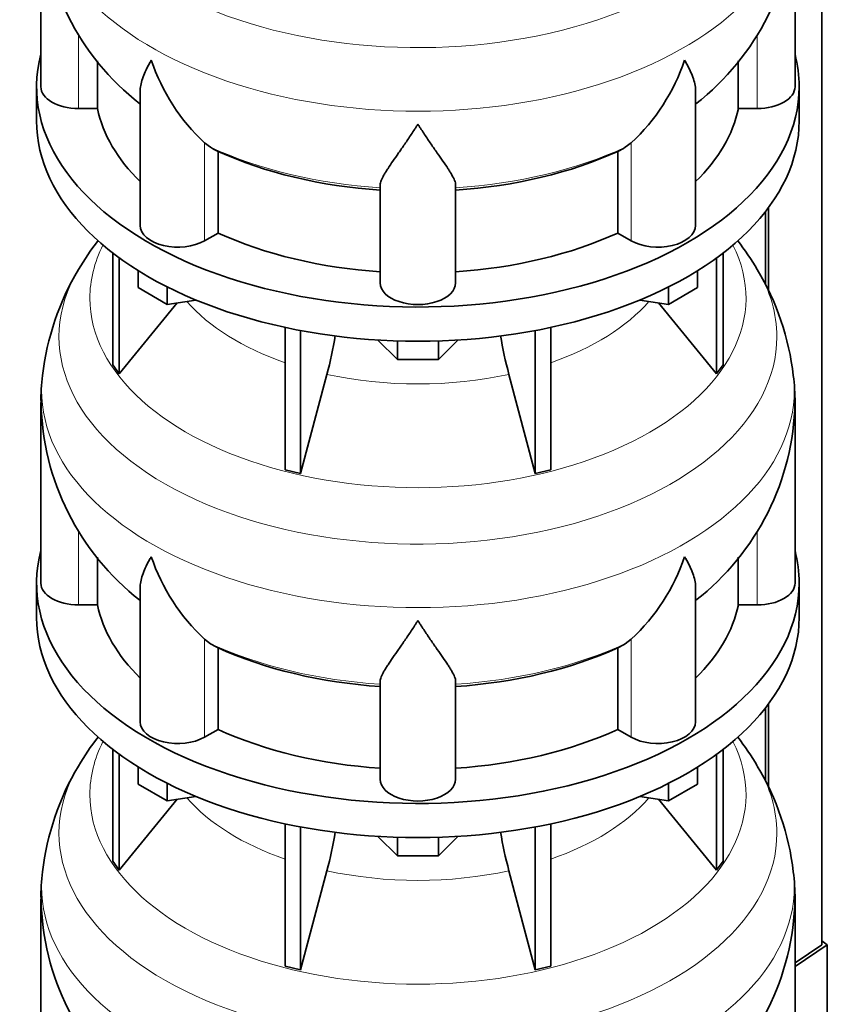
# Model space of a CAD drawing. Header units: millimetres. Extents: x 160 to 756, y -1041 to 1345.
# Tile 5 of 15: x 564 to 756, y -788 to -553. Entities that reach past the tile are written whole.
import ezdxf

# ---------------------------------------------------------------- set-up
doc = ezdxf.new("R2010")
doc.units = ezdxf.units.MM
for name, color, linetype in [('LOW_134-4', 7, 'Continuous'), ('VSI134_DIFFUSORE', 7, 'Continuous'), ('VSI134_TERMINALE', 7, 'Continuous')]:
    doc.layers.add(name, color=color, linetype=linetype)

# ---------------------------------------------------------------- blocks, each defined once
blk = doc.blocks.new('SE4')
at = {"layer": 'LOW_134-4', "color": 7, "linetype": 'Continuous', "lineweight": 35}
for p, q in [((755.04, -773.34), (755.04, -287.18)), ((741.54, -598.47), (741.54, -615.77)), ((742.3, -597.48), (742.3, -617.28)), ((742.3, -715.87), (742.3, -735.67)), ((741.54, -716.86), (741.54, -734.16))]:
    blk.add_line(p, q, dxfattribs=at)
at = {"layer": 'VSI134_DIFFUSORE', "color": 7, "linetype": 'Continuous', "lineweight": 35}
for p, q in [((568.62, -525.61), (568.62, -568.67)), ((748.62, -568.67), (748.62, -525.61)), ((582.14, -573.86), (582.14, -562.5)), ((735.09, -562.47), (735.09, -573.86)), ((567.62, -568.67), (567.62, -576.83)), ((592.34, -569.6), (592.34, -601.74)), ((724.89, -601.74), (724.89, -569.6)), ((749.62, -576.83), (749.62, -568.67)), ((577.62, -573.86), (582.14, -573.86)), ((735.09, -573.86), (739.62, -573.86)), ((609.13, -583.11), (607.7, -582.06)), ((709.53, -582.06), (708.11, -583.11)), ((610.91, -603.56), (610.91, -584.08)), ((706.33, -584.08), (706.33, -603.56)), ((649.62, -615.43), (649.62, -592.09)), ((667.62, -615.43), (667.62, -592.09)), ((607.7, -605.41), (610.91, -603.56)), ((706.33, -603.56), (709.53, -605.41)), ((585.79, -608.33), (585.79, -635.01)), ((587.32, -609.48), (587.32, -637.15)), ((729.91, -609.48), (729.91, -637.15)), ((731.44, -608.33), (731.44, -635.01)), ((591.86, -616.59), (591.86, -612.54)), ((725.37, -616.59), (725.37, -612.54)), ((598.8, -620.6), (591.86, -616.59)), ((598.8, -620.6), (598.8, -616.43)), ((718.43, -620.6), (718.43, -616.43)), ((725.37, -616.59), (718.43, -620.6)), ((605.62, -619.54), (598.8, -620.6)), ((718.43, -620.6), (711.61, -619.54)), ((587.32, -637.15), (601.18, -620.23)), ((716.05, -620.23), (729.91, -637.15)), ((626.92, -626.08), (626.92, -660.01)), ((630.61, -626.82), (630.61, -660.89)), ((686.62, -626.82), (686.62, -660.89)), ((690.31, -626.08), (690.31, -660.01)), ((653.71, -633.73), (649.06, -629.08)), ((653.71, -633.73), (653.71, -629.3)), ((668.17, -629.08), (663.52, -633.73)), ((663.52, -633.73), (663.52, -629.3)), ((663.52, -633.73), (653.71, -633.73)), ((585.79, -635.01), (587.32, -637.15)), ((729.91, -637.15), (731.44, -635.01)), ((630.61, -660.89), (636.89, -637.27)), ((680.34, -637.27), (686.62, -660.89)), ((568.62, -644), (568.62, -687.06)), ((748.62, -687.06), (748.62, -644)), ((626.92, -660.01), (630.61, -660.89)), ((686.62, -660.89), (690.31, -660.01)), ((582.14, -692.26), (582.14, -680.89)), ((735.09, -680.86), (735.09, -692.26)), ((567.62, -687.06), (567.62, -695.22)), ((592.34, -687.99), (592.34, -720.13)), ((724.89, -720.13), (724.89, -687.99)), ((749.62, -695.22), (749.62, -687.06)), ((577.62, -692.26), (582.14, -692.26)), ((735.09, -692.26), (739.62, -692.26)), ((609.13, -701.51), (607.7, -700.46)), ((709.53, -700.46), (708.11, -701.51)), ((610.91, -721.95), (610.91, -702.48)), ((706.33, -702.48), (706.33, -721.95)), ((649.62, -733.83), (649.62, -710.48)), ((667.62, -733.83), (667.62, -710.48)), ((607.7, -723.8), (610.91, -721.95)), ((706.33, -721.95), (709.53, -723.8)), ((585.79, -726.73), (585.79, -753.4)), ((587.32, -727.87), (587.32, -755.54)), ((729.91, -727.87), (729.91, -755.54)), ((731.44, -726.73), (731.44, -753.4)), ((591.86, -734.99), (591.86, -730.93)), ((725.37, -734.99), (725.37, -730.93)), ((598.8, -738.99), (591.86, -734.99)), ((598.8, -738.99), (598.8, -734.82)), ((718.43, -738.99), (718.43, -734.82)), ((725.37, -734.99), (718.43, -738.99)), ((587.32, -755.54), (601.18, -738.62)), ((605.62, -737.94), (598.8, -738.99)), ((718.43, -738.99), (711.61, -737.94)), ((716.05, -738.62), (729.91, -755.54)), ((626.92, -744.47), (626.92, -778.4)), ((630.61, -745.21), (630.61, -779.29)), ((686.62, -745.21), (686.62, -779.29)), ((690.31, -744.47), (690.31, -778.4)), ((653.71, -752.12), (649.06, -747.47)), ((653.71, -752.12), (653.71, -747.69)), ((668.17, -747.47), (663.52, -752.12)), ((663.52, -752.12), (663.52, -747.69)), ((585.79, -753.4), (587.32, -755.54)), ((663.52, -752.12), (653.71, -752.12)), ((729.91, -755.54), (731.44, -753.4)), ((630.61, -779.29), (636.89, -755.67)), ((680.34, -755.67), (686.62, -779.29)), ((568.62, -762.4), (568.62, -805.45)), ((748.62, -805.45), (748.62, -762.4)), ((626.92, -778.4), (630.61, -779.29)), ((686.62, -779.29), (690.31, -778.4))]:
    blk.add_line(p, q, dxfattribs=at)
at = {"layer": 'VSI134_DIFFUSORE', "color": 4, "linetype": 'Continuous', "lineweight": 9}
for p, q in [((577.62, -573.86), (577.62, -556.2)), ((739.62, -573.86), (739.62, -556.2)), ((607.7, -605.41), (607.7, -582.06)), ((709.53, -605.41), (709.53, -582.06)), ((577.62, -692.26), (577.62, -674.59)), ((739.62, -692.26), (739.62, -674.59)), ((607.7, -723.8), (607.7, -700.46)), ((709.53, -723.8), (709.53, -700.46))]:
    blk.add_line(p, q, dxfattribs=at)
at = {"layer": 'VSI134_DIFFUSORE', "color": 7, "linetype": 'Continuous', "lineweight": 35}
for centre, radius, start, end in [((629.96, -524.41), 61.31, 181.13, 232.043), ((687.25, -524.34), 61.37, 307.9088, 358.8103), ((640.21, -547.11), 47.73, 198.6373, 227.0857), ((677.03, -547.11), 47.73, 312.9143, 341.3628), ((617.04, -570.72), 14.7, 237.4509, 245.3566), ((700.2, -570.72), 14.7, 294.6434, 302.5491), ((637.26, -647.74), 69.4, 142.3825, 149.2794), ((679.45, -648.13), 70.04, 30.7925, 37.6012), ((631.18, -644.5), 62.52, 148.9914, 173.5914), ((686.22, -644.5), 62.36, 6.4073, 31.1006), ((547.05, -612.96), 93.08, 344.857, 350.6789), ((768.87, -613.17), 91.75, 189.3103, 195.2315), ((604.68, -642.91), 36.03, 171.4167, 181.7571), ((706.57, -643.48), 42.05, 359.2789, 8.1192), ((629.96, -642.8), 61.31, 181.13, 232.043), ((687.25, -642.74), 61.37, 307.9088, 358.8103), ((640.21, -665.5), 47.73, 198.6373, 227.0857), ((677.03, -665.5), 47.73, 312.9143, 341.3628), ((617.04, -689.11), 14.7, 237.4509, 245.3566), ((700.2, -689.11), 14.7, 294.6434, 302.5491), ((637.26, -766.13), 69.4, 142.3825, 149.2794), ((679.45, -766.52), 70.04, 30.7925, 37.6012), ((631.18, -762.9), 62.52, 148.9914, 173.5914), ((686.22, -762.89), 62.36, 6.4073, 31.1006), ((547.05, -731.35), 93.08, 344.857, 350.6789), ((768.87, -731.56), 91.75, 189.3103, 195.2315), ((604.68, -761.3), 36.03, 171.4167, 181.7571), ((706.57, -761.87), 42.05, 359.2789, 8.1192), ((629.96, -761.2), 61.31, 181.13, 232.043), ((687.25, -761.13), 61.37, 307.9088, 358.8103)]:
    blk.add_arc(centre, radius, start, end, dxfattribs=at)
at = {"layer": 'VSI134_DIFFUSORE', "color": 4, "linetype": 'Continuous', "lineweight": 9}
for centre, major_axis, start_param, end_param in [((658.62, -509.89), (85.67, 0), 2.813064, 6.283185), ((658.62, -522.65), (-89.83, 0), 0, 3.208962), ((658.62, -547.19), (-79.5, 0), 0.898849, 1.457346), ((658.62, -547.19), (79.5, 0), 4.82584, 5.384336), ((658.62, -619.09), (-78.3, 0), 0, 3.425204), ((658.62, -619.09), (-78.3, 0), 5.999574, 6.283185), ((658.62, -628.29), (85.67, 0), 2.813064, 6.283185), ((658.62, -628.29), (85.67, 0), 0, 0.328762), ((658.62, -603.98), (-61.63, 0), 0.463231, 1.030574), ((658.62, -603.98), (61.63, 0), 5.252612, 5.819954), ((658.62, -641.04), (-89.83, 0), 6.215638, 6.283185), ((658.62, -641.04), (-89.83, 0), 0, 3.208962), ((658.62, -603.98), (-61.63, 0), 1.210556, 1.931037), ((658.62, -665.59), (-79.5, 0), 0.898849, 1.457346), ((658.62, -665.59), (79.5, 0), 4.82584, 5.384336), ((658.62, -737.49), (-78.3, 0), 0, 3.425204), ((658.62, -737.49), (-78.3, 0), 5.999574, 6.283185), ((658.62, -746.68), (85.67, 0), 2.813064, 6.283185), ((658.62, -746.68), (85.67, 0), 0, 0.328762), ((658.62, -722.37), (-61.63, 0), 0.463231, 1.030574), ((658.62, -722.37), (61.63, 0), 5.252612, 5.819954), ((658.62, -759.43), (-89.83, 0), 6.215638, 6.283185), ((658.62, -759.43), (-89.83, 0), 0, 3.208962), ((658.62, -722.37), (-61.63, 0), 1.210556, 1.931037)]:
    blk.add_ellipse(centre, major_axis=major_axis, ratio=0.57735, start_param=start_param, end_param=end_param, dxfattribs=at)
at = {"layer": 'VSI134_DIFFUSORE', "color": 7, "linetype": 'Continuous', "lineweight": 35}
for centre, major_axis, start_param, end_param in [((658.62, -568.67), (91, 0), 2.993207, 6.283185), ((658.62, -568.67), (91, 0), 0, 0.148386), ((577.62, -568.67), (9, 0), 3.141593, 4.712389), ((739.62, -568.67), (-9, 0), 1.570796, 3.141593), ((658.62, -568.67), (-77, 0), 0.117151, 0.534109), ((658.62, -568.67), (77, 0), 5.749077, 6.166034), ((658.62, -576.83), (-91, 0), 0, 3.141593), ((658.62, -549.19), (-77, 0), 0.902549, 1.453645), ((658.62, -549.19), (77, 0), 4.82954, 5.380636), ((601.34, -601.74), (9, 0), 3.141593, 5.497787), ((715.89, -601.74), (-9, 0), 0.785398, 3.141593), ((658.62, -568.67), (-77, 0), 0.902549, 1.453645), ((658.62, -568.67), (77, 0), 4.82954, 5.380636), ((658.62, -615.43), (-9, 0), 0, 3.141593), ((658.62, -687.06), (91, 0), 2.993207, 6.283185), ((658.62, -687.06), (91, 0), 0, 0.148386), ((577.62, -687.06), (9, 0), 3.141593, 4.712389), ((739.62, -687.06), (-9, 0), 1.570796, 3.141593), ((658.62, -687.06), (-77, 0), 0.117151, 0.534109), ((658.62, -687.06), (77, 0), 5.749077, 6.166034), ((658.62, -695.22), (-91, 0), 0, 3.141593), ((658.62, -667.58), (-77, 0), 0.902549, 1.453645), ((658.62, -667.58), (77, 0), 4.82954, 5.380636), ((601.34, -720.13), (9, 0), 3.141593, 5.497787), ((715.89, -720.13), (-9, 0), 0.785398, 3.141593), ((658.62, -687.06), (-77, 0), 0.902549, 1.453645), ((658.62, -687.06), (77, 0), 4.82954, 5.380636), ((658.62, -733.83), (-9, 0), 0, 3.141593)]:
    blk.add_ellipse(centre, major_axis=major_axis, ratio=0.57735, start_param=start_param, end_param=end_param, dxfattribs=at)
for points, knots in [([(592.34, -569.61), (592.34, -569.45), (592.35, -569.28), (592.43, -568.1), (592.72, -567.05), (593.39, -565.37), (593.65, -564.8), (594.11, -563.91), (594.27, -563.61), (594.52, -563.14), (594.65, -562.91), (594.79, -562.68), (594.88, -562.52), (594.93, -562.44), (594.98, -562.36)], [0.4586292, 0.4586292, 0.4586292, 0.4586292, 0.5, 0.5, 0.75, 0.75, 0.875, 0.875, 0.9375, 0.9375, 0.96875, 0.984375, 0.984375, 1, 1, 1, 1]), ([(724.89, -569.61), (724.89, -569.45), (724.89, -569.3), (724.84, -568.64), (724.75, -568.12), (724.48, -567.06), (724.3, -566.51), (723.85, -565.38), (723.58, -564.81), (723.13, -563.91), (722.97, -563.61), (722.71, -563.15), (722.62, -562.99), (722.44, -562.68), (722.35, -562.52), (722.26, -562.36)], [0.4604904, 0.4604904, 0.4604904, 0.4604904, 0.5, 0.5, 0.625, 0.625, 0.75, 0.75, 0.875, 0.875, 0.9375, 0.9375, 0.96875, 0.96875, 1, 1, 1, 1]), ([(658.62, -577.58), (658.48, -577.79), (658.35, -578), (658.08, -578.42), (657.95, -578.63), (657.55, -579.25), (657.29, -579.65), (656.5, -580.84), (655.99, -581.61), (654.97, -583.09), (654.48, -583.8), (653.53, -585.15), (653.08, -585.8), (652.23, -587.02), (651.84, -587.6), (651.3, -588.42), (651.13, -588.68), (650.8, -589.2), (650.65, -589.45), (650.24, -590.17), (650.02, -590.61), (649.71, -591.41), (649.62, -591.77), (649.62, -592.09)], [0, 0, 0, 0, 0.03125, 0.03125, 0.0625, 0.0625, 0.125, 0.125, 0.25, 0.25, 0.375, 0.375, 0.5, 0.5, 0.625, 0.625, 0.6875, 0.6875, 0.75, 0.75, 0.875, 0.875, 1, 1, 1, 1]), ([(667.62, -592.09), (667.62, -591.77), (667.53, -591.41), (667.21, -590.61), (666.99, -590.17), (666.58, -589.45), (666.43, -589.2), (666.11, -588.68), (665.94, -588.42), (665.4, -587.6), (665, -587.02), (664.15, -585.8), (663.7, -585.16), (662.76, -583.8), (662.26, -583.09), (661.25, -581.61), (660.73, -580.85), (659.94, -579.66), (659.68, -579.25), (659.28, -578.63), (659.15, -578.42), (658.88, -578), (658.75, -577.79), (658.62, -577.58)], [0, 0, 0, 0, 0.125, 0.125, 0.25, 0.25, 0.3125, 0.3125, 0.375, 0.375, 0.5, 0.5, 0.625, 0.625, 0.75, 0.75, 0.875, 0.875, 0.9375, 0.9375, 0.96875, 0.96875, 1, 1, 1, 1]), ([(592.34, -688), (592.34, -687.84), (592.35, -687.67), (592.43, -686.49), (592.72, -685.44), (593.39, -683.76), (593.65, -683.19), (594.11, -682.3), (594.27, -682), (594.52, -681.54), (594.65, -681.3), (594.79, -681.07), (594.88, -680.91), (594.93, -680.83), (594.98, -680.75)], [0.4586292, 0.4586292, 0.4586292, 0.4586292, 0.5, 0.5, 0.75, 0.75, 0.875, 0.875, 0.9375, 0.9375, 0.96875, 0.984375, 0.984375, 1, 1, 1, 1]), ([(724.89, -688), (724.89, -687.84), (724.89, -687.69), (724.84, -687.03), (724.75, -686.51), (724.48, -685.45), (724.3, -684.9), (723.85, -683.78), (723.58, -683.2), (723.13, -682.3), (722.97, -682), (722.71, -681.54), (722.62, -681.38), (722.44, -681.07), (722.35, -680.91), (722.26, -680.75)], [0.4604904, 0.4604904, 0.4604904, 0.4604904, 0.5, 0.5, 0.625, 0.625, 0.75, 0.75, 0.875, 0.875, 0.9375, 0.9375, 0.96875, 0.96875, 1, 1, 1, 1]), ([(658.62, -695.97), (658.48, -696.18), (658.35, -696.4), (658.08, -696.82), (657.95, -697.02), (657.55, -697.64), (657.29, -698.05), (656.5, -699.24), (655.99, -700), (654.97, -701.48), (654.48, -702.19), (653.53, -703.54), (653.08, -704.19), (652.23, -705.41), (651.84, -705.99), (651.3, -706.81), (651.13, -707.07), (650.8, -707.59), (650.65, -707.84), (650.24, -708.56), (650.02, -709), (649.71, -709.8), (649.62, -710.16), (649.62, -710.48)], [0, 0, 0, 0, 0.03125, 0.03125, 0.0625, 0.0625, 0.125, 0.125, 0.25, 0.25, 0.375, 0.375, 0.5, 0.5, 0.625, 0.625, 0.6875, 0.6875, 0.75, 0.75, 0.875, 0.875, 1, 1, 1, 1]), ([(667.62, -710.48), (667.62, -710.16), (667.53, -709.8), (667.21, -709), (666.99, -708.56), (666.58, -707.84), (666.43, -707.59), (666.11, -707.08), (665.94, -706.81), (665.4, -705.99), (665, -705.41), (664.15, -704.19), (663.7, -703.55), (662.76, -702.2), (662.26, -701.48), (661.25, -700.01), (660.73, -699.24), (659.94, -698.05), (659.68, -697.64), (659.28, -697.02), (659.15, -696.82), (658.88, -696.4), (658.75, -696.18), (658.62, -695.97)], [0, 0, 0, 0, 0.125, 0.125, 0.25, 0.25, 0.3125, 0.3125, 0.375, 0.375, 0.5, 0.5, 0.625, 0.625, 0.75, 0.75, 0.875, 0.875, 0.9375, 0.9375, 0.96875, 0.96875, 1, 1, 1, 1])]:
    blk.add_open_spline(points, degree=3, knots=knots, dxfattribs=at)
at = {"layer": 'VSI134_TERMINALE', "color": 7, "linetype": 'Continuous', "lineweight": 35}
for p, q in [((756.33, -773.36), (755.04, -772.38)), ((755.04, -773.34), (748.62, -777.61)), ((748.62, -778.49), (756.33, -773.36)), ((756.33, -773.36), (756.33, -800.92))]:
    blk.add_line(p, q, dxfattribs=at)

msp = doc.modelspace()

# ---------------------------------------------------------------- block references
msp.add_blockref('SE4', (0, 0))

doc.saveas('drawing.dxf')
